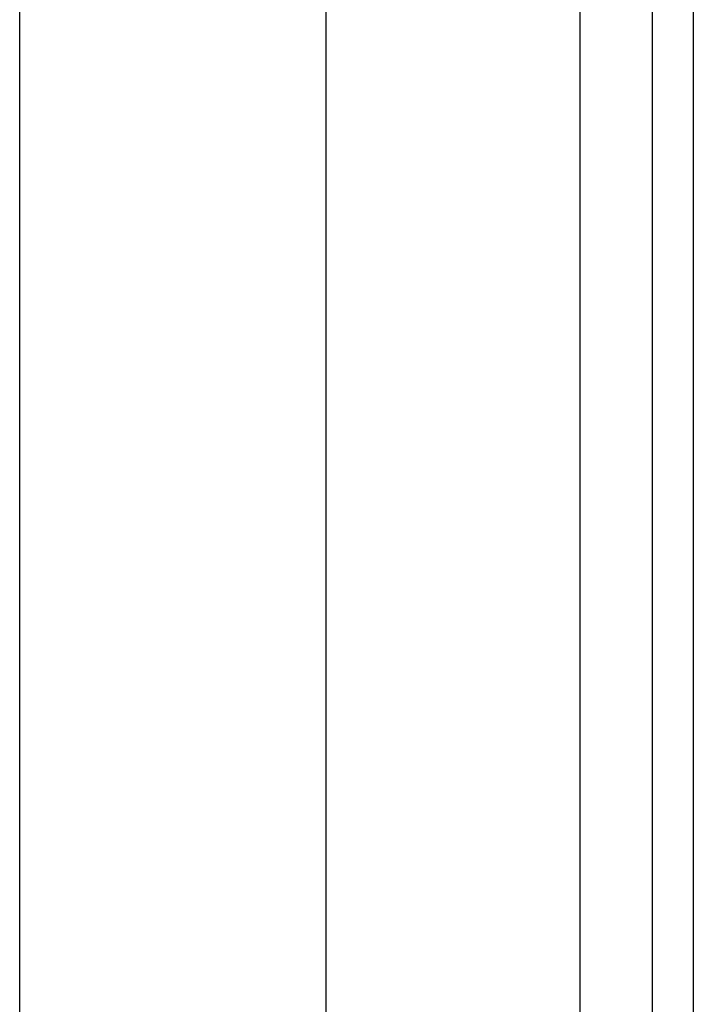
# Model space of a CAD drawing. Header units: inches. Extents: x 4 to 105, y 5 to 58.
# Tile 98 of 133: x 18.57 to 19.436, y 30.482 to 31.748. Entities that reach past the tile are written whole.
import ezdxf

# ---------------------------------------------------------------- set-up
doc = ezdxf.new("R2010")
doc.units = ezdxf.units.IN
doc.header["$MEASUREMENT"] = 0
doc.layers.add('Visible Edges(ANSI)', color=7, linetype='Continuous', lineweight=25)
doc.layers.add('Visible Tangent Edges(ANSI)', color=7, linetype='Continuous', lineweight=25)

msp = doc.modelspace()

# ---------------------------------------------------------------- linework, layer by layer
at = {"layer": 'Visible Edges(ANSI)'}
for p, q in [((18.5697, 14.1704), (18.5697, 34.6036)), ((18.9634, 33.7885), (18.9634, 14.9855)), ((19.3829, 33.4455), (19.3829, 15.3285)), ((19.4359, 15.3285), (19.4359, 33.4455))]:
    msp.add_line(p, q, dxfattribs=at)
at = {"layer": 'Visible Tangent Edges(ANSI)'}
msp.add_line((19.2899, 33.5169), (19.2899, 15.2572), dxfattribs=at)

doc.saveas('drawing.dxf')
